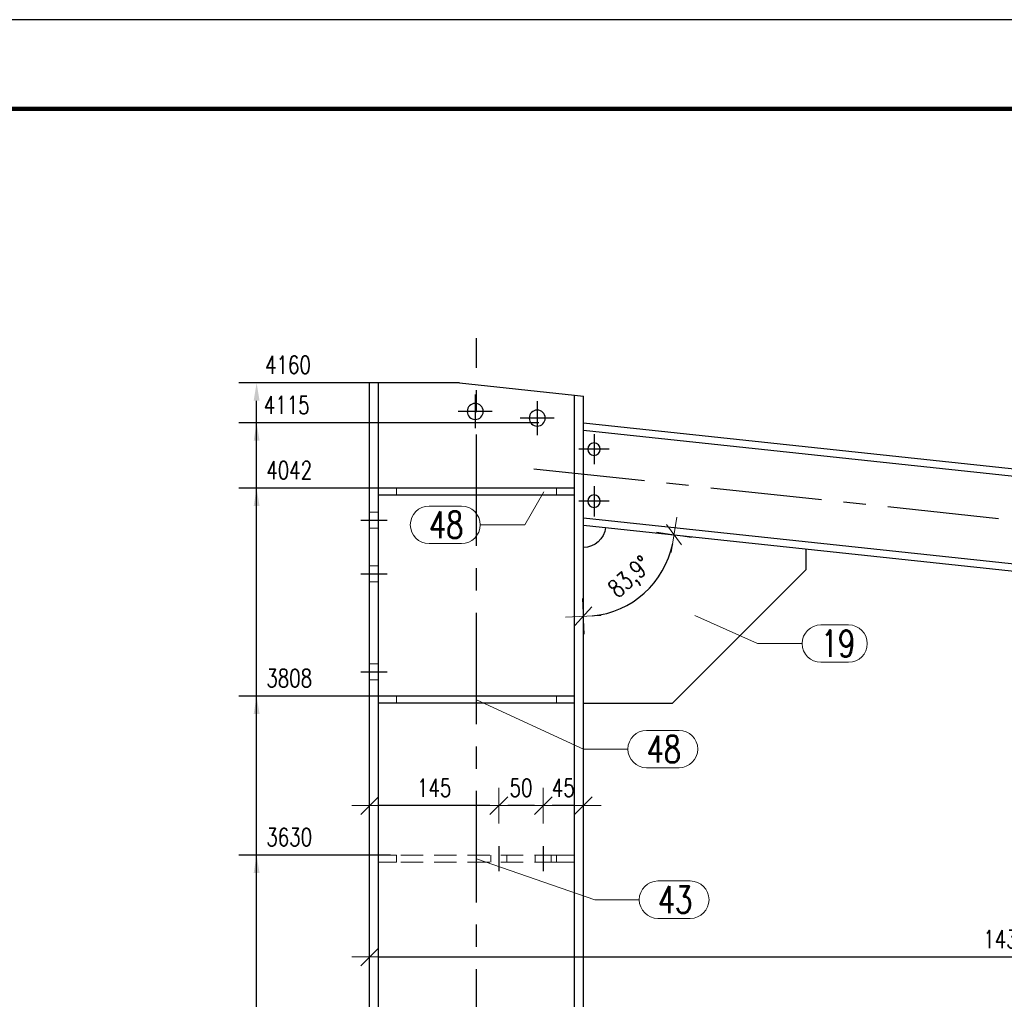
# Model space of a CAD drawing. Header units: millimetres. Extents: x 3515 to 4529, y 13642 to 14292.
# Tile 88 of 96: x 4273 to 4384, y 14154 to 14264. Entities that reach past the tile are written whole.
import ezdxf

# ---------------------------------------------------------------- set-up
doc = ezdxf.new("R2010")
doc.units = ezdxf.units.MM
doc.header["$LTSCALE"] = 10
doc.linetypes.add('HIDDEN', pattern=[0.375, 0.25, -0.125])
doc.linetypes.add('MITTE', pattern=[2, 1.25, -0.25, 0.25, -0.25])
doc.layers.get('Defpoints').update_dxf_attribs({"color": 1})
doc.layers.add('_FORMATKA', color=8, linetype='Continuous', plot=False)
for name, color, linetype, lineweight in [('_RAMKA', 7, 'Continuous', 35), ('PS_DIM', 4, 'Continuous', 13), ('PS_Hidden', 2, 'HIDDEN', 9), ('PS_Pos', 1, 'Continuous', 15), ('PS_SOLID', 7, 'Continuous', 30)]:
    doc.layers.add(name, color=color, linetype=linetype, lineweight=lineweight)
doc.layers.add('PS_MID', color=5, linetype='MITTE')
doc.layers.add('PS_SHAPE', color=3, linetype='Continuous')
doc.styles.add('simplex', font='simplex.shx', dxfattribs={"width": 0.75})
doc.dimstyles.new('1_10_GŁ_DS1-LS10', dxfattribs={"dimtxt": 2, "dimasz": 2, "dimexe": 2, "dimexo": 5, "dimgap": 1, "dimtad": 1, "dimjust": 4, "dimdec": 0, "dimlfac": 10, "dimtxsty": 'simplex', "dimblk1": 'NONE', "dimsah": 1, "dimcen": 2, "dimclrd": 256, "dimclre": 256, "dimclrt": 3, "dimadec": 1, "dimazin": 0, "dimtfac": 1, "dimtdec": 0, "dimtmove": 2, "dimatfit": 3, "dimfxl": 1, "dimarcsym": 0})
doc.dimstyles.new('1_10_PRZ', dxfattribs={"dimtxt": 2, "dimasz": 1, "dimexe": 2, "dimexo": 5, "dimgap": 1, "dimtad": 1, "dimdec": 0, "dimlfac": 10, "dimtxsty": 'simplex', "dimblk": 'dimznak', "dimcen": 2, "dimse1": 1, "dimse2": 1, "dimclrt": 3, "dimadec": 1, "dimazin": 0, "dimtfac": 1, "dimtdec": 0, "dimtix": 1, "dimtmove": 2, "dimatfit": 3, "dimldrblk": 'dim-grot', "dimfxl": 1, "dimarcsym": 0})

# ---------------------------------------------------------------- blocks, each defined once
blk = doc.blocks.new('dimznak')
at = {"color": 0}
for points in [[(0, 2), (0, -2)], [(-2, 0), (2, 0)]]:
    blk.add_lwpolyline(points, dxfattribs=at)
at = {"color": 2}
blk.add_lwpolyline([(1, 1), (-1, -1)], dxfattribs=at)
blk = doc.blocks.new('*D217')
at = {"layer": 'Defpoints', "color": 0, "transparency": 16777216}
for p in [(4336.29, 14221.42), (4336.29, 14206.93), (4341.09, 14197.89), (4451.57, 14194.63), (4336.29, 14104.6)]:
    blk.add_point(p, dxfattribs=at)
at = {"layer": 'PS_DIM', "color": 0, "lineweight": -2, "transparency": 16777216}
blk.add_arc((4336.29, 14206.93), 10.24, 275.5991, 348.3089, dxfattribs=at)
for p, rotation in [((4346.47, 14205.85), 81.10842589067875), ((4336.29, 14196.7), 182.7995713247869)]:
    blk.add_blockref('dimznak', p, dxfattribs=dict(at, rotation=rotation))
at = {"layer": 'PS_DIM', "color": 3, "transparency": 16777216, "insert": (4341.67, 14200.95), "char_height": 2, "attachment_point": 5, "rotation": 41.954, "style": 'simplex'}
blk.add_mtext('83,9°', dxfattribs=at)
blk = doc.blocks.new('dim-grot')
blk.add_hatch(color=256).paths.add_polyline_path([(0, 0), (-2, 0.5), (-2, -0.5)])
blk.add_lwpolyline([(0, 0), (-2, 0.5), (-2, -0.5), (0, 0)])
blk = doc.blocks.new('*D218')
at = {"layer": 'Defpoints', "color": 0, "transparency": 16777216}
for p in [(4331.79, 14175.46), (4331.79, 14170.9), (4336.29, 14171.26)]:
    blk.add_point(p, dxfattribs=at)
at = {"layer": 'PS_DIM', "color": 0, "lineweight": -2, "transparency": 16777216}
blk.add_line((4335.29, 14175.46), (4332.79, 14175.46), dxfattribs=at)
at = {"layer": 'PS_DIM', "color": 0, "lineweight": -2, "transparency": 16777216, "rotation": 180}
blk.add_blockref('dimznak', (4331.79, 14175.46), dxfattribs=at)
at = {"layer": 'PS_DIM', "color": 0, "lineweight": -2, "transparency": 16777216}
blk.add_blockref('dimznak', (4336.29, 14175.46), dxfattribs=at)
at = {"layer": 'PS_DIM', "color": 3, "transparency": 16777216, "insert": (4334.04, 14177.46), "char_height": 2, "attachment_point": 5, "style": 'simplex'}
blk.add_mtext('45', dxfattribs=at)
blk = doc.blocks.new('*D219')
at = {"layer": 'Defpoints', "color": 0, "transparency": 16777216}
for p in [(4326.79, 14175.46), (4326.79, 14170.9), (4331.79, 14170.9)]:
    blk.add_point(p, dxfattribs=at)
at = {"layer": 'PS_DIM', "color": 0, "lineweight": -2, "transparency": 16777216}
blk.add_line((4330.79, 14175.46), (4327.79, 14175.46), dxfattribs=at)
at = {"layer": 'PS_DIM', "color": 0, "lineweight": -2, "transparency": 16777216, "rotation": 180}
blk.add_blockref('dimznak', (4326.79, 14175.46), dxfattribs=at)
at = {"layer": 'PS_DIM', "color": 0, "lineweight": -2, "transparency": 16777216}
blk.add_blockref('dimznak', (4331.79, 14175.46), dxfattribs=at)
at = {"layer": 'PS_DIM', "color": 3, "transparency": 16777216, "insert": (4329.29, 14177.46), "char_height": 2, "attachment_point": 5, "style": 'simplex'}
blk.add_mtext('50', dxfattribs=at)
blk = doc.blocks.new('*D220')
at = {"layer": 'Defpoints', "color": 0, "transparency": 16777216}
for p in [(4312.29, 14175.46), (4312.29, 14170.9), (4326.79, 14170.9)]:
    blk.add_point(p, dxfattribs=at)
at = {"layer": 'PS_DIM', "color": 0, "lineweight": -2, "transparency": 16777216}
blk.add_line((4325.79, 14175.46), (4313.29, 14175.46), dxfattribs=at)
at = {"layer": 'PS_DIM', "color": 0, "lineweight": -2, "transparency": 16777216, "rotation": 180}
blk.add_blockref('dimznak', (4312.29, 14175.46), dxfattribs=at)
at = {"layer": 'PS_DIM', "color": 0, "lineweight": -2, "transparency": 16777216}
blk.add_blockref('dimznak', (4326.79, 14175.46), dxfattribs=at)
at = {"layer": 'PS_DIM', "color": 3, "transparency": 16777216, "insert": (4319.54, 14177.46), "char_height": 2, "attachment_point": 5, "style": 'simplex'}
blk.add_mtext('145', dxfattribs=at)
blk = doc.blocks.new('*D228')
at = {"layer": 'Defpoints', "color": 0, "transparency": 16777216}
for p in [(4299.6, 14169.9), (4319.63, 14169.9), (4336.29, 14057.6)]:
    blk.add_point(p, dxfattribs=at)
at = {"layer": 'PS_DIM', "lineweight": -2, "transparency": 16777216}
for p, q in [((4314.63, 14169.9), (4297.6, 14169.9)), ((4299.6, 14057.6), (4299.6, 14167.9)), ((4331.29, 14057.6), (4297.6, 14057.6))]:
    blk.add_line(p, q, dxfattribs=at)
at = {"layer": 'PS_DIM', "transparency": 16777216}
blk.add_solid([(4299.27, 14167.9), (4299.93, 14167.9), (4299.6, 14169.9)], dxfattribs=at)
at = {"layer": 'PS_DIM', "color": 3, "transparency": 16777216, "insert": (4303.26, 14171.92), "char_height": 2, "attachment_point": 5, "rotation": 0.0573, "style": 'simplex'}
blk.add_mtext('3630', dxfattribs=at)
blk = doc.blocks.new('_None')
blk = doc.blocks.new('*D229')
at = {"layer": 'Defpoints', "color": 0, "transparency": 16777216}
for p in [(4299.6, 14187.74), (4319.92, 14187.74), (4336.29, 14057.6)]:
    blk.add_point(p, dxfattribs=at)
at = {"layer": 'PS_DIM', "lineweight": -2, "transparency": 16777216}
for p, q in [((4314.92, 14187.74), (4297.6, 14187.74)), ((4299.6, 14057.6), (4299.6, 14185.74)), ((4331.29, 14057.6), (4297.6, 14057.6))]:
    blk.add_line(p, q, dxfattribs=at)
at = {"layer": 'PS_DIM', "transparency": 16777216}
blk.add_solid([(4299.27, 14185.74), (4299.93, 14185.74), (4299.6, 14187.74)], dxfattribs=at)
at = {"layer": 'PS_DIM', "color": 3, "transparency": 16777216, "insert": (4303.26, 14189.76), "char_height": 2, "attachment_point": 5, "rotation": 0.0573, "style": 'simplex'}
blk.add_mtext('3808', dxfattribs=at)
blk = doc.blocks.new('*D230')
at = {"layer": 'Defpoints', "color": 0, "transparency": 16777216}
for p in [(4299.6, 14211.08), (4328.47, 14211.08), (4336.29, 14057.6)]:
    blk.add_point(p, dxfattribs=at)
at = {"layer": 'PS_DIM', "lineweight": -2, "transparency": 16777216}
for p, q in [((4323.47, 14211.08), (4297.6, 14211.08)), ((4299.6, 14057.6), (4299.6, 14209.08)), ((4331.29, 14057.6), (4297.6, 14057.6))]:
    blk.add_line(p, q, dxfattribs=at)
at = {"layer": 'PS_DIM', "transparency": 16777216}
blk.add_solid([(4299.27, 14209.08), (4299.93, 14209.08), (4299.6, 14211.08)], dxfattribs=at)
at = {"layer": 'PS_DIM', "color": 3, "transparency": 16777216, "insert": (4303.26, 14213.1), "char_height": 2, "attachment_point": 5, "rotation": 0.0573, "style": 'simplex'}
blk.add_mtext('4042', dxfattribs=at)
blk = doc.blocks.new('*D231')
at = {"layer": 'Defpoints', "color": 0, "transparency": 16777216}
for p in [(4299.6, 14218.4), (4336.29, 14218.4), (4336.29, 14057.6)]:
    blk.add_point(p, dxfattribs=at)
at = {"layer": 'PS_DIM', "lineweight": -2, "transparency": 16777216}
for p, q in [((4331.29, 14218.4), (4297.6, 14218.4)), ((4299.6, 14057.6), (4299.6, 14216.4)), ((4331.29, 14057.6), (4297.6, 14057.6))]:
    blk.add_line(p, q, dxfattribs=at)
at = {"layer": 'PS_DIM', "transparency": 16777216}
blk.add_solid([(4299.27, 14216.4), (4299.93, 14216.4), (4299.6, 14218.4)], dxfattribs=at)
at = {"layer": 'PS_DIM', "color": 3, "transparency": 16777216, "insert": (4302.98, 14220.42), "char_height": 2, "attachment_point": 5, "rotation": 0.0573, "style": 'simplex'}
blk.add_mtext('4115', dxfattribs=at)
blk = doc.blocks.new('*D232')
at = {"layer": 'Defpoints', "color": 0, "transparency": 16777216}
for p in [(4299.6, 14222.9), (4321.13, 14222.9), (4336.29, 14057.6)]:
    blk.add_point(p, dxfattribs=at)
at = {"layer": 'PS_DIM', "lineweight": -2, "transparency": 16777216}
for p, q in [((4316.13, 14222.9), (4297.6, 14222.9)), ((4299.6, 14057.6), (4299.6, 14220.9)), ((4331.29, 14057.6), (4297.6, 14057.6))]:
    blk.add_line(p, q, dxfattribs=at)
at = {"layer": 'PS_DIM', "transparency": 16777216}
blk.add_solid([(4299.27, 14220.9), (4299.93, 14220.9), (4299.6, 14222.9)], dxfattribs=at)
at = {"layer": 'PS_DIM', "color": 3, "transparency": 16777216, "insert": (4303.12, 14224.92), "char_height": 2, "attachment_point": 5, "rotation": 0.0573, "style": 'simplex'}
blk.add_mtext('4160', dxfattribs=at)
blk = doc.blocks.new('*D236')
at = {"layer": 'Defpoints', "color": 0, "transparency": 16777216}
for p in [(4455.26, 14219.78), (4312.29, 14197), (4455.26, 14158.47)]:
    blk.add_point(p, dxfattribs=at)
at = {"layer": 'PS_DIM', "color": 0, "lineweight": -2, "transparency": 16777216}
blk.add_line((4313.29, 14158.47), (4454.26, 14158.47), dxfattribs=at)
at = {"layer": 'PS_DIM', "color": 0, "lineweight": -2, "transparency": 16777216, "rotation": 180}
blk.add_blockref('dimznak', (4312.29, 14158.47), dxfattribs=at)
at = {"layer": 'PS_DIM', "color": 0, "lineweight": -2, "transparency": 16777216}
blk.add_blockref('dimznak', (4455.26, 14158.47), dxfattribs=at)
at = {"layer": 'PS_DIM', "color": 3, "transparency": 16777216, "insert": (4383.77, 14160.47), "char_height": 2, "attachment_point": 5, "style": 'simplex'}
blk.add_mtext('1430', dxfattribs=at)
blk = doc.blocks.new('*X489')
at = {"layer": 'PS_Hidden', "color": 2, "linetype": 'HIDDEN'}
for p, q in [((4315.29, 14210.28), (4315.29, 14211.08)), ((4333.29, 14211.08), (4333.29, 14210.28)), ((4313.27, 14208.38), (4312.29, 14208.38)), ((4313.27, 14206.58), (4312.29, 14206.58)), ((4313.27, 14202.38), (4312.29, 14202.38)), ((4313.27, 14200.58), (4312.29, 14200.58)), ((4313.27, 14191.38), (4312.29, 14191.38)), ((4313.27, 14189.58), (4312.29, 14189.58)), ((4315.29, 14186.94), (4315.29, 14187.74)), ((4333.29, 14187.74), (4333.29, 14186.94)), ((4313.29, 14169.1), (4313.29, 14169.9)), ((4313.29, 14169.9), (4315.29, 14169.9)), ((4333.29, 14169.9), (4315.29, 14169.9)), ((4315.29, 14169.9), (4315.29, 14169.1)), ((4325.89, 14169.1), (4325.89, 14169.9)), ((4327.69, 14169.1), (4327.69, 14169.9)), ((4330.89, 14169.1), (4330.89, 14169.9)), ((4332.69, 14169.1), (4332.69, 14169.9)), ((4333.29, 14169.1), (4333.29, 14169.9)), ((4333.29, 14169.9), (4335.29, 14169.9)), ((4335.29, 14169.9), (4335.29, 14169.1)), ((4315.29, 14169.1), (4313.29, 14169.1)), ((4333.29, 14169.1), (4315.29, 14169.1)), ((4335.29, 14169.1), (4333.29, 14169.1))]:
    blk.add_line(p, q, dxfattribs=at)
at = {"layer": 'PS_MID', "color": 5, "linetype": 'MITTE'}
for p, q in [((4324.29, 14104.6), (4324.29, 14227.9)), ((4324.15, 14221.6), (4324.15, 14217.8)), ((4331.11, 14220.85), (4331.11, 14217.05)), ((4326.05, 14219.7), (4322.25, 14219.7)), ((4333.01, 14218.95), (4329.21, 14218.95)), ((4337.49, 14217.16), (4337.49, 14213.76)), ((4339.19, 14215.46), (4335.79, 14215.46)), ((4330.71, 14213.26), (4457.14, 14199.77)), ((4337.49, 14211.32), (4337.49, 14207.92)), ((4339.19, 14209.62), (4335.79, 14209.62)), ((4311.29, 14207.48), (4314.27, 14207.48)), ((4311.29, 14207.48), (4314.27, 14207.48)), ((4311.29, 14201.48), (4314.27, 14201.48)), ((4311.29, 14201.48), (4314.27, 14201.48)), ((4311.29, 14190.48), (4314.27, 14190.48)), ((4311.29, 14190.48), (4314.27, 14190.48)), ((4326.79, 14170.9), (4326.79, 14168.1)), ((4331.79, 14170.9), (4331.79, 14168.1))]:
    blk.add_line(p, q, dxfattribs=at)
at = {"layer": 'PS_SOLID', "color": 7, "linetype": 'Continuous'}
for p, q in [((4312.29, 14104.6), (4312.29, 14222.9)), ((4313.27, 14222.9), (4312.29, 14222.9)), ((4313.27, 14104.6), (4313.27, 14222.9)), ((4322.4, 14222.9), (4313.27, 14222.9)), ((4322.4, 14222.9), (4335.31, 14221.52)), ((4335.31, 14104.6), (4335.31, 14221.52)), ((4335.31, 14221.52), (4336.29, 14221.42)), ((4336.29, 14104.6), (4336.29, 14221.42)), ((4336.29, 14218.4), (4452.78, 14205.97)), ((4336.29, 14217.59), (4336.29, 14218.4)), ((4336.29, 14217.59), (4452.69, 14205.17)), ((4335.29, 14211.08), (4313.29, 14211.08)), ((4313.29, 14210.28), (4313.29, 14211.08)), ((4335.29, 14210.28), (4335.29, 14211.08)), ((4335.29, 14210.28), (4313.29, 14210.28)), ((4336.29, 14207.74), (4451.65, 14195.43)), ((4336.29, 14206.93), (4336.29, 14207.74)), ((4336.29, 14206.93), (4451.57, 14194.63)), ((4361.29, 14201.94), (4361.29, 14204.27)), ((4346.29, 14186.94), (4361.29, 14201.94)), ((4335.29, 14187.74), (4313.29, 14187.74)), ((4313.29, 14186.94), (4313.29, 14187.74)), ((4335.29, 14186.94), (4335.29, 14187.74)), ((4335.29, 14186.94), (4313.29, 14186.94)), ((4336.29, 14186.94), (4346.29, 14186.94))]:
    blk.add_line(p, q, dxfattribs=at)
at = {"layer": 'PS_SOLID', "color": 7, "extrusion": (0, 0, -1)}
for centre, radius in [((-4324.15, 14219.7), 0.9), ((-4331.11, 14218.95), 0.9), ((-4337.49, 14215.46), 0.7), ((-4337.49, 14209.62), 0.7)]:
    blk.add_circle(centre, radius, dxfattribs=at)
at = {"layer": 'PS_SOLID', "extrusion": (0, 0, -1)}
blk.add_arc((-4336.29, 14206.93), 2.5, 186.092, 270, dxfattribs=at)
blk = doc.blocks.new('*X490')
at = {"color": 1}
for p, q in [((4324.29, 14169.5), (4337.56, 14164.9)), ((4344.66, 14167), (4348.3, 14167)), ((4337.56, 14164.9), (4342.56, 14164.9)), ((4344.66, 14162.8), (4348.3, 14162.8))]:
    blk.add_line(p, q, dxfattribs=at)
for centre, start, end in [((4344.66, 14164.9), 90, 270), ((4348.3, 14164.9), 270, 90)]:
    blk.add_arc(centre, 2.1, start, end, dxfattribs=at)
at = {"color": 2, "style": 'simplex', "width": 0.75}
blk.add_text('43', height=3, dxfattribs=at).set_placement((4344.66, 14163.4))
blk = doc.blocks.new('*X491')
at = {"color": 1}
for p, q in [((4324.29, 14187.34), (4336.29, 14181.8)), ((4343.39, 14183.9), (4347.03, 14183.9)), ((4336.29, 14181.8), (4341.29, 14181.8)), ((4343.39, 14179.7), (4347.03, 14179.7))]:
    blk.add_line(p, q, dxfattribs=at)
for centre, start, end in [((4343.39, 14181.8), 90, 270), ((4347.03, 14181.8), 270, 90)]:
    blk.add_arc(centre, 2.1, start, end, dxfattribs=at)
at = {"color": 2, "style": 'simplex', "width": 0.75}
blk.add_text('48', height=3, dxfattribs=at).set_placement((4343.39, 14180.3))
blk = doc.blocks.new('*X492')
at = {"color": 1}
for p, q in [((4324.29, 14187.34), (4336.29, 14181.8)), ((4343.39, 14183.9), (4347.03, 14183.9)), ((4336.29, 14181.8), (4341.29, 14181.8)), ((4343.39, 14179.7), (4347.03, 14179.7))]:
    blk.add_line(p, q, dxfattribs=at)
for centre, start, end in [((4343.39, 14181.8), 90, 270), ((4347.03, 14181.8), 270, 90)]:
    blk.add_arc(centre, 2.1, start, end, dxfattribs=at)
at = {"color": 2, "style": 'simplex', "width": 0.75}
blk.add_text('48', height=3, dxfattribs=at).set_placement((4343.39, 14180.3))
blk = doc.blocks.new('*X493')
at = {"color": 1}
for p, q in [((4348.79, 14196.8), (4355.86, 14193.64)), ((4362.96, 14195.74), (4366.07, 14195.74)), ((4355.86, 14193.64), (4360.86, 14193.64)), ((4362.96, 14191.54), (4366.07, 14191.54))]:
    blk.add_line(p, q, dxfattribs=at)
for centre, start, end in [((4362.96, 14193.64), 90, 270), ((4366.07, 14193.64), 270, 90)]:
    blk.add_arc(centre, 2.1, start, end, dxfattribs=at)
at = {"color": 2, "style": 'simplex', "width": 0.75}
blk.add_text('19', height=3, dxfattribs=at).set_placement((4362.96, 14192.14))
blk = doc.blocks.new('*X494')
at = {"color": 1}
for p, q in [((4331.86, 14210.68), (4329.7, 14206.97)), ((4318.96, 14209.07), (4322.6, 14209.07)), ((4324.7, 14206.97), (4329.7, 14206.97)), ((4318.96, 14204.87), (4322.6, 14204.87))]:
    blk.add_line(p, q, dxfattribs=at)
for centre, start, end in [((4318.96, 14206.97), 90, 270), ((4322.6, 14206.97), 270, 90)]:
    blk.add_arc(centre, 2.1, start, end, dxfattribs=at)
at = {"color": 2, "style": 'simplex', "width": 0.75}
blk.add_text('48', height=3, dxfattribs=at).set_placement((4318.96, 14205.47))
blk = doc.blocks.new('*X495')
at = {"color": 1}
for p, q in [((4331.86, 14210.68), (4329.7, 14206.97)), ((4318.96, 14209.07), (4322.6, 14209.07)), ((4324.7, 14206.97), (4329.7, 14206.97)), ((4318.96, 14204.87), (4322.6, 14204.87))]:
    blk.add_line(p, q, dxfattribs=at)
for centre, start, end in [((4318.96, 14206.97), 90, 270), ((4322.6, 14206.97), 270, 90)]:
    blk.add_arc(centre, 2.1, start, end, dxfattribs=at)
at = {"color": 2, "style": 'simplex', "width": 0.75}
blk.add_text('48', height=3, dxfattribs=at).set_placement((4318.96, 14205.47))

msp = doc.modelspace()

# ---------------------------------------------------------------- linework, layer by layer
at = {"layer": '_FORMATKA', "lineweight": -3}
msp.add_lwpolyline([(3528.49, 13669.66), (4528.49, 13669.66), (4528.49, 14263.66), (3528.49, 14263.66)], close=True, dxfattribs=at)
at = {"layer": '_RAMKA', "lineweight": -3, "const_width": 0.5}
msp.add_lwpolyline([(3558.49, 13679.66), (4518.49, 13679.66), (4518.49, 14253.66), (3558.49, 14253.66)], close=True, dxfattribs=at)

# ---------------------------------------------------------------- block references
at = {"layer": 'PS_Pos'}
for name in ['*X494', '*X495', '*X493', '*X491', '*X492', '*X490']:
    msp.add_blockref(name, (0, 0), dxfattribs=at)
at = {"layer": 'PS_SHAPE', "color": 3}
msp.add_blockref('*X489', (0, 0), dxfattribs=at)

# ---------------------------------------------------------------- dimensions: what is measured, and where the dimension line sits
at = {"layer": 'PS_DIM'}
for base, p2, text, picture, middle in [((4299.6, 14222.9), (4321.13, 14222.9), '4160', '*D232', (4303.12, 14224.92)), ((4299.6, 14218.4), (4336.29, 14218.4), '4115', '*D231', (4302.98, 14220.42)), ((4299.6, 14211.08), (4328.47, 14211.08), '4042', '*D230', (4303.26, 14213.1)), ((4299.6, 14187.74), (4319.92, 14187.74), '3808', '*D229', (4303.26, 14189.76)), ((4299.6, 14169.9), (4319.63, 14169.9), '3630', '*D228', (4303.26, 14171.92))]:
    dim = msp.add_linear_dim(base=base, p1=(4336.29, 14057.6), p2=p2, angle=90, text=text, dimstyle='1_10_GŁ_DS1-LS10', dxfattribs=at)
    dim.commit()
    dim.dimension.update_dxf_attribs({"geometry": picture, "text_midpoint": middle, "dimtype": 128, "text_rotation": 0.0573})
dim = msp.add_angular_dim_2l(base=(4341.09, 14197.89), line1=((4336.29, 14206.93), (4451.57, 14194.63)), line2=((4336.29, 14104.6), (4336.29, 14221.42)), dimstyle='1_10_PRZ', dxfattribs=at)
dim.commit()
dim.dimension.update_dxf_attribs({"geometry": '*D217', "text_midpoint": (4341.67, 14200.95)})
for base, p1, p2, picture, middle in [((4455.26, 14158.47), (4312.29, 14197), (4455.26, 14219.78), '*D236', (4383.77, 14160.47)), ((4312.29, 14175.46), (4326.79, 14170.9), (4312.29, 14170.9), '*D220', (4319.54, 14177.46)), ((4326.79, 14175.46), (4331.79, 14170.9), (4326.79, 14170.9), '*D219', (4329.29, 14177.46)), ((4331.79, 14175.46), (4336.29, 14171.26), (4331.79, 14170.9), '*D218', (4334.04, 14177.46))]:
    dim = msp.add_linear_dim(base=base, p1=p1, p2=p2, dimstyle='1_10_PRZ', dxfattribs=at)
    dim.commit()
    dim.dimension.update_dxf_attribs({"geometry": picture, "text_midpoint": middle})

doc.saveas('drawing.dxf')
